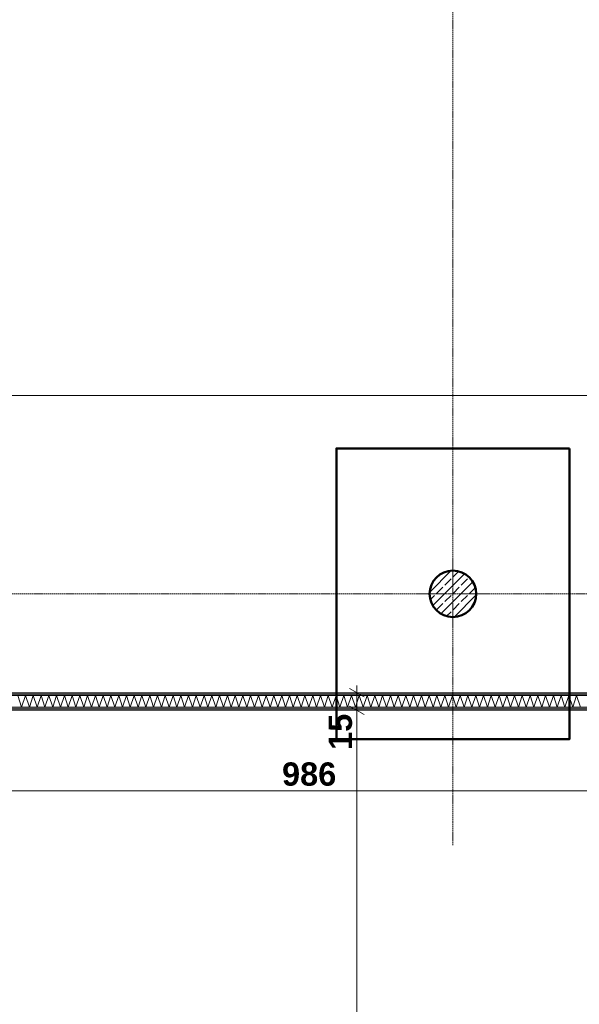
# Model space of a CAD drawing. Extents: x -7314 to 11761, y 144 to 9383.
# Tile 82 of 193: x 2657 to 3138, y 5734 to 6580. Entities that reach past the tile are written whole.
import ezdxf
from ezdxf.xclip import XClip

# ---------------------------------------------------------------- set-up
doc = ezdxf.new("R2010")
doc.units = 0
doc.header["$MEASUREMENT"] = 0
doc.header["$XCLIPFRAME"] = 0
doc.linetypes.add('Krawędzie ukryte', pattern=[68, 48, -20])
doc.linetypes.add('Wipeout_Contour', pattern=[20000, 0, -20000])
for name, color, linetype in [('FORMA - Arch 01 - 220-A Ściany', 7, 'Continuous'), ('FORMA - Arch 01 - 410-K Osie', 7, 'Continuous'), ('FORMA - Arch 01 - 440-K Słupy', 7, 'Continuous'), ('FORMA - Arch 04 - Wymiary ogólne', 7, 'Continuous')]:
    doc.layers.add(name, color=color, linetype=linetype)
doc.styles.add('STYL_AUTOMATYCZNY_9', font='arial.ttf')
pattern_1 = [(0, (4185.3, -5972.398), (0, 7.5), [0, -7.5])]

# ---------------------------------------------------------------- blocks, each defined once
blk = doc.blocks.new('*X81')
at = {"layer": 'FORMA - Arch 01 - 220-A Ściany', "color": 7, "linetype": 'Continuous', "lineweight": 5, "ltscale": 0.025}
for p, q in [((2658.63, 5989.4), (2655.3, 5999.4)), ((2661.97, 5999.4), (2658.63, 5989.4)), ((2665.3, 5989.4), (2661.97, 5999.4)), ((2668.63, 5999.4), (2665.3, 5989.4)), ((2671.97, 5989.4), (2668.63, 5999.4)), ((2675.3, 5999.4), (2671.97, 5989.4)), ((2678.63, 5989.4), (2675.3, 5999.4)), ((2681.97, 5999.4), (2678.63, 5989.4)), ((2685.3, 5989.4), (2681.97, 5999.4)), ((2688.63, 5999.4), (2685.3, 5989.4)), ((2691.97, 5989.4), (2688.63, 5999.4)), ((2695.3, 5999.4), (2691.97, 5989.4)), ((2698.63, 5989.4), (2695.3, 5999.4)), ((2701.97, 5999.4), (2698.63, 5989.4)), ((2705.3, 5989.4), (2701.97, 5999.4)), ((2708.63, 5999.4), (2705.3, 5989.4)), ((2711.97, 5989.4), (2708.63, 5999.4)), ((2715.3, 5999.4), (2711.97, 5989.4)), ((2718.63, 5989.4), (2715.3, 5999.4)), ((2721.97, 5999.4), (2718.63, 5989.4)), ((2725.3, 5989.4), (2721.97, 5999.4)), ((2728.63, 5999.4), (2725.3, 5989.4)), ((2731.97, 5989.4), (2728.63, 5999.4)), ((2735.3, 5999.4), (2731.97, 5989.4)), ((2738.63, 5989.4), (2735.3, 5999.4)), ((2741.97, 5999.4), (2738.63, 5989.4)), ((2745.3, 5989.4), (2741.97, 5999.4)), ((2748.63, 5999.4), (2745.3, 5989.4)), ((2751.97, 5989.4), (2748.63, 5999.4)), ((2755.3, 5999.4), (2751.97, 5989.4)), ((2758.63, 5989.4), (2755.3, 5999.4)), ((2761.97, 5999.4), (2758.63, 5989.4)), ((2765.3, 5989.4), (2761.97, 5999.4)), ((2768.63, 5999.4), (2765.3, 5989.4)), ((2771.97, 5989.4), (2768.63, 5999.4)), ((2775.3, 5999.4), (2771.97, 5989.4)), ((2778.63, 5989.4), (2775.3, 5999.4)), ((2781.97, 5999.4), (2778.63, 5989.4)), ((2785.3, 5989.4), (2781.97, 5999.4)), ((2788.63, 5999.4), (2785.3, 5989.4)), ((2791.97, 5989.4), (2788.63, 5999.4)), ((2795.3, 5999.4), (2791.97, 5989.4)), ((2798.63, 5989.4), (2795.3, 5999.4)), ((2801.97, 5999.4), (2798.63, 5989.4)), ((2805.3, 5989.4), (2801.97, 5999.4)), ((2808.63, 5999.4), (2805.3, 5989.4)), ((2811.97, 5989.4), (2808.63, 5999.4)), ((2815.3, 5999.4), (2811.97, 5989.4)), ((2818.63, 5989.4), (2815.3, 5999.4)), ((2821.97, 5999.4), (2818.63, 5989.4)), ((2825.3, 5989.4), (2821.97, 5999.4)), ((2828.63, 5999.4), (2825.3, 5989.4)), ((2831.97, 5989.4), (2828.63, 5999.4)), ((2835.3, 5999.4), (2831.97, 5989.4)), ((2838.63, 5989.4), (2835.3, 5999.4)), ((2841.97, 5999.4), (2838.63, 5989.4)), ((2845.3, 5989.4), (2841.97, 5999.4)), ((2848.63, 5999.4), (2845.3, 5989.4)), ((2851.97, 5989.4), (2848.63, 5999.4)), ((2855.3, 5999.4), (2851.97, 5989.4)), ((2858.63, 5989.4), (2855.3, 5999.4)), ((2861.97, 5999.4), (2858.63, 5989.4)), ((2865.3, 5989.4), (2861.97, 5999.4)), ((2868.63, 5999.4), (2865.3, 5989.4)), ((2871.97, 5989.4), (2868.63, 5999.4)), ((2875.3, 5999.4), (2871.97, 5989.4)), ((2878.63, 5989.4), (2875.3, 5999.4)), ((2881.97, 5999.4), (2878.63, 5989.4)), ((2885.3, 5989.4), (2881.97, 5999.4)), ((2888.63, 5999.4), (2885.3, 5989.4)), ((2891.97, 5989.4), (2888.63, 5999.4)), ((2895.3, 5999.4), (2891.97, 5989.4)), ((2898.63, 5989.4), (2895.3, 5999.4)), ((2901.97, 5999.4), (2898.63, 5989.4)), ((2905.3, 5989.4), (2901.97, 5999.4)), ((2908.63, 5999.4), (2905.3, 5989.4)), ((2911.97, 5989.4), (2908.63, 5999.4)), ((2915.3, 5999.4), (2911.97, 5989.4)), ((2918.63, 5989.4), (2915.3, 5999.4)), ((2921.97, 5999.4), (2918.63, 5989.4)), ((2925.3, 5989.4), (2921.97, 5999.4)), ((2928.63, 5999.4), (2925.3, 5989.4)), ((2931.97, 5989.4), (2928.63, 5999.4)), ((2935.3, 5999.4), (2931.97, 5989.4)), ((2938.63, 5989.4), (2935.3, 5999.4)), ((2941.97, 5999.4), (2938.63, 5989.4)), ((2945.3, 5989.4), (2941.97, 5999.4)), ((2948.63, 5999.4), (2945.3, 5989.4)), ((2951.97, 5989.4), (2948.63, 5999.4)), ((2955.3, 5999.4), (2951.97, 5989.4)), ((2958.63, 5989.4), (2955.3, 5999.4)), ((2961.97, 5999.4), (2958.63, 5989.4)), ((2965.3, 5989.4), (2961.97, 5999.4)), ((2968.63, 5999.4), (2965.3, 5989.4)), ((2971.97, 5989.4), (2968.63, 5999.4)), ((2975.3, 5999.4), (2971.97, 5989.4)), ((2978.63, 5989.4), (2975.3, 5999.4)), ((2981.97, 5999.4), (2978.63, 5989.4)), ((2985.3, 5989.4), (2981.97, 5999.4)), ((2988.63, 5999.4), (2985.3, 5989.4)), ((2991.97, 5989.4), (2988.63, 5999.4)), ((2995.3, 5999.4), (2991.97, 5989.4)), ((2998.63, 5989.4), (2995.3, 5999.4)), ((3001.97, 5999.4), (2998.63, 5989.4)), ((3005.3, 5989.4), (3001.97, 5999.4)), ((3008.63, 5999.4), (3005.3, 5989.4)), ((3011.97, 5989.4), (3008.63, 5999.4)), ((3015.3, 5999.4), (3011.97, 5989.4)), ((3018.63, 5989.4), (3015.3, 5999.4)), ((3021.97, 5999.4), (3018.63, 5989.4)), ((3025.3, 5989.4), (3021.97, 5999.4)), ((3028.63, 5999.4), (3025.3, 5989.4)), ((3031.97, 5989.4), (3028.63, 5999.4)), ((3035.3, 5999.4), (3031.97, 5989.4)), ((3038.63, 5989.4), (3035.3, 5999.4)), ((3041.97, 5999.4), (3038.63, 5989.4)), ((3045.3, 5989.4), (3041.97, 5999.4)), ((3048.63, 5999.4), (3045.3, 5989.4)), ((3051.97, 5989.4), (3048.63, 5999.4)), ((3055.3, 5999.4), (3051.97, 5989.4)), ((3058.63, 5989.4), (3055.3, 5999.4)), ((3061.97, 5999.4), (3058.63, 5989.4)), ((3065.3, 5989.4), (3061.97, 5999.4)), ((3068.63, 5999.4), (3065.3, 5989.4)), ((3071.97, 5989.4), (3068.63, 5999.4)), ((3075.3, 5999.4), (3071.97, 5989.4)), ((3078.63, 5989.4), (3075.3, 5999.4)), ((3081.97, 5999.4), (3078.63, 5989.4)), ((3085.3, 5989.4), (3081.97, 5999.4)), ((3088.63, 5999.4), (3085.3, 5989.4)), ((3091.97, 5989.4), (3088.63, 5999.4)), ((3095.3, 5999.4), (3091.97, 5989.4)), ((3098.63, 5989.4), (3095.3, 5999.4)), ((3101.97, 5999.4), (3098.63, 5989.4)), ((3105.3, 5989.4), (3101.97, 5999.4)), ((3108.63, 5999.4), (3105.3, 5989.4)), ((3111.97, 5989.4), (3108.63, 5999.4)), ((3115.3, 5999.4), (3111.97, 5989.4)), ((3118.63, 5989.4), (3115.3, 5999.4)), ((3121.97, 5999.4), (3118.63, 5989.4)), ((3125.3, 5989.4), (3121.97, 5999.4)), ((3128.63, 5999.4), (3125.3, 5989.4)), ((3131.97, 5989.4), (3128.63, 5999.4)), ((3135.3, 5999.4), (3131.97, 5989.4)), ((3138.63, 5989.4), (3135.3, 5999.4))]:
    blk.add_line(p, q, dxfattribs=at)
blk = doc.blocks.new('Rysunek_1_1', base_point=(4185.3, -5972.4))
at = {"layer": 'FORMA - Arch 01 - 440-K Słupy', "linetype": 'Continuous', "lineweight": 5}
h = blk.add_hatch(dxfattribs=at)
h.set_pattern_fill('beton_zbrojony_gęsty_0001', style=0, pattern_type=2)
h.set_pattern_definition([(45, (4185.3, -5972.398), (-7.071068, 7.071068), []), (45, (4181.764, -5968.863), (-7.071068, 7.071068), [7.5, -2.5])])
h.paths.add_polyline_path([(3049.04, 6086.9, 0.414214), (3029.04, 6106.9, 0.414214), (3009.04, 6086.9, 0.414214), (3029.04, 6066.9, 0.414214)])
at = {"layer": 'FORMA - Arch 01 - 410-K Osie', "color": 7, "linetype": 'Krawędzie ukryte', "lineweight": 13, "ltscale": 0.025}
for p, q in [((9436.16, 6086.9), (587.6, 6086.9)), ((3029.04, 5890.7), (3029.04, 5870.77))]:
    blk.add_line(p, q, dxfattribs=at)
at = {"layer": 'FORMA - Arch 01 - 440-K Słupy', "color": 1, "linetype": 'Continuous', "lineweight": 13, "ltscale": 0.025}
for p, q in [((3029.04, 6094.9), (3029.04, 6114.9)), ((3021.04, 6086.9), (3001.04, 6086.9)), ((3037.04, 6086.9), (3057.04, 6086.9)), ((3029.04, 6078.9), (3029.04, 6058.9))]:
    blk.add_line(p, q, dxfattribs=at)
at = {"layer": 'FORMA - Arch 01 - 440-K Słupy', "color": 7, "linetype": 'Continuous', "lineweight": 25, "ltscale": 0.025, "flags": 128}
blk.add_lwpolyline([(3049.04, 6086.9, -0.414214), (3029.04, 6066.9, -0.414214), (3009.04, 6086.9, -0.414214), (3029.04, 6106.9, -0.414214)], format="xyb", close=True, dxfattribs=at)
at = {"layer": 'FORMA - Arch 01 - 440-K Słupy', "color": 1, "linetype": 'Continuous', "lineweight": 13, "ltscale": 0.025}
blk.add_point((3029.04, 6086.9), dxfattribs=at)
at = {"layer": 'FORMA - Arch 04 - Wymiary ogólne', "color": 154, "linetype": 'Continuous', "lineweight": 13, "ltscale": 0.025}
for p, q in [((4190.62, 6257.3), (2427.21, 6257.3)), ((3398.04, 5917.74), (2412.21, 5917.74))]:
    blk.add_line(p, q, dxfattribs=at)
at = {"layer": 'FORMA - Arch 04 - Wymiary ogólne', "color": 154, "linetype": 'Continuous', "lineweight": 13, "insert": (2942.61, 5952.78), "char_height": 20, "width": 30.509, "attachment_point": 7, "rotation": 90, "style": 'STYL_AUTOMATYCZNY_9'}
blk.add_mtext('\\A1;{\\pql;\\fArial|b1|i0|c238|p0;\\W1.000000;15}', dxfattribs=at)
at = {"layer": 'FORMA - Arch 04 - Wymiary ogólne', "color": 154, "linetype": 'Continuous', "lineweight": 13, "insert": (2882.25, 5921.74), "char_height": 20, "width": 45.7634, "attachment_point": 7, "style": 'STYL_AUTOMATYCZNY_9'}
blk.add_mtext('\\A1;{\\pql;\\fArial|b1|i0|c238|p0;\\W1.000000;986}', dxfattribs=at)
at = {"color": 254, "linetype": 'Wipeout_Contour', "lineweight": 0, "ltscale": 26740.043553}
blk.add_wipeout([(2427.21, 6000.65), (3398.04, 6000.65), (3398.04, 6001.9), (2427.21, 6001.9)], dxfattribs=at).dxf.layer = 'FORMA - Arch 01 - 220-A Ściany'
at = {"color": 254, "linetype": 'Wipeout_Contour', "lineweight": 0, "ltscale": 26680.323276}
blk.add_wipeout([(2413.46, 5988.15), (2413.46, 5986.9), (3398.04, 5986.9), (3398.04, 5988.15)], dxfattribs=at).dxf.layer = 'FORMA - Arch 01 - 220-A Ściany'
at = {"layer": 'FORMA - Arch 01 - 220-A Ściany', "linetype": 'Continuous', "lineweight": 5}
h = blk.add_hatch(dxfattribs=at)
h.set_pattern_fill('Gips_0001', style=0, pattern_type=2)
h.set_pattern_definition(pattern_1)
h.paths.add_polyline_path([(2427.21, 6000.65), (3398.04, 6000.65), (3398.04, 6001.9), (2427.21, 6001.9)])
h = blk.add_hatch(dxfattribs=at)
h.set_pattern_fill('Gips_0001', style=0, pattern_type=2)
h.set_pattern_definition(pattern_1)
h.paths.add_polyline_path([(2413.46, 5988.15), (2413.46, 5986.9), (3398.04, 5986.9), (3398.04, 5988.15)])
at = {"color": 254, "linetype": 'Wipeout_Contour', "lineweight": 0, "ltscale": 26734.613148}
blk.add_wipeout([(2425.96, 5999.4), (3398.04, 5999.4), (3398.04, 6000.65), (2425.96, 6000.65)], dxfattribs=at).dxf.layer = 'FORMA - Arch 01 - 220-A Ściany'
at = {"color": 254, "linetype": 'Wipeout_Contour', "lineweight": 0, "ltscale": 26685.751094}
blk.add_wipeout([(2414.71, 5989.4), (2414.71, 5988.15), (3398.04, 5988.15), (3398.04, 5989.4)], dxfattribs=at).dxf.layer = 'FORMA - Arch 01 - 220-A Ściany'
at = {"layer": 'FORMA - Arch 01 - 220-A Ściany', "linetype": 'Continuous', "lineweight": 5}
h = blk.add_hatch(dxfattribs=at)
h.set_pattern_fill('Gips_0001', style=0, pattern_type=2)
h.set_pattern_definition(pattern_1)
h.paths.add_polyline_path([(2425.96, 5999.4), (3398.04, 5999.4), (3398.04, 6000.65), (2425.96, 6000.65)])
h = blk.add_hatch(dxfattribs=at)
h.set_pattern_fill('Gips_0001', style=0, pattern_type=2)
h.set_pattern_definition(pattern_1)
h.paths.add_polyline_path([(2414.71, 5989.4), (2414.71, 5988.15), (3398.04, 5988.15), (3398.04, 5989.4)])
at = {"color": 254, "linetype": 'Wipeout_Contour', "lineweight": 0, "ltscale": 26713.459181}
blk.add_wipeout([(2424.71, 5989.4), (3398.04, 5989.4), (3398.04, 5999.4), (2424.71, 5999.4)], dxfattribs=at).dxf.layer = 'FORMA - Arch 01 - 220-A Ściany'
at = {"layer": 'FORMA - Arch 01 - 220-A Ściany', "color": 7, "linetype": 'Continuous', "lineweight": 13, "ltscale": 0.025}
for p, q in [((3398.04, 6000.65), (2425.96, 6000.65)), ((3398.04, 5999.4), (2424.71, 5999.4)), ((2414.71, 5988.15), (3398.04, 5988.15)), ((2424.71, 5989.4), (3398.04, 5989.4))]:
    blk.add_line(p, q, dxfattribs=at)
at = {"layer": 'FORMA - Arch 01 - 220-A Ściany', "color": 7, "linetype": 'Continuous', "lineweight": 15, "ltscale": 0.025, "flags": 128}
for points in [[(3398.04, 6001.9), (2427.21, 6001.9)], [(2412.21, 5986.9), (3398.04, 5986.9)]]:
    blk.add_lwpolyline(points, dxfattribs=at)
at = {"layer": 'FORMA - Arch 01 - 410-K Osie', "color": 7, "linetype": 'Krawędzie ukryte', "lineweight": 13, "ltscale": 0.025}
blk.add_line((3029.04, 5890.7), (3029.04, 8978.35), dxfattribs=at)
at = {"layer": 'FORMA - Arch 04 - Wymiary ogólne', "color": 154, "linetype": 'Continuous', "lineweight": 13, "ltscale": 0.025}
for p, q in [((2955.99, 6001.9), (2937.24, 6001.9)), ((2952.86, 5998.29), (2940.36, 6005.51)), ((2946.61, 6001.9), (2946.61, 6008.01)), ((2946.61, 5986.9), (2946.61, 6001.9)), ((2955.99, 5986.9), (2937.24, 5986.9)), ((2940.36, 5990.51), (2952.86, 5983.29)), ((2946.61, 4207.43), (2946.61, 5986.9))]:
    blk.add_line(p, q, dxfattribs=at)
at = {"color": 7, "linetype": 'Continuous', "lineweight": 13, "ltscale": 0.025}
blk.add_blockref('*X81', (0, 0), dxfattribs=at)

msp = doc.modelspace()

# ---------------------------------------------------------------- block references
at = {"lineweight": 20}
ref = msp.add_blockref('Rysunek_1_1', (4185.29965, -5972.39804), dxfattribs=at)
XClip(ref).set_block_clipping_path([(254.0251470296, 246.5573808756), (9689.7973583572, 9358.9497337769)])

# ---------------------------------------------------------------- next in the draw order: linework, layer by layer
at = {"lineweight": 50}
msp.add_lwpolyline([(3129.04065, 6211.89689), (3129.04065, 5961.89689), (2929.04065, 5961.89689), (2929.04065, 6211.89689), (3129.04065, 6211.89689)], dxfattribs=at)
msp.add_circle((3029.04065, 6086.89676), 20, dxfattribs=at)

doc.saveas('drawing.dxf')
